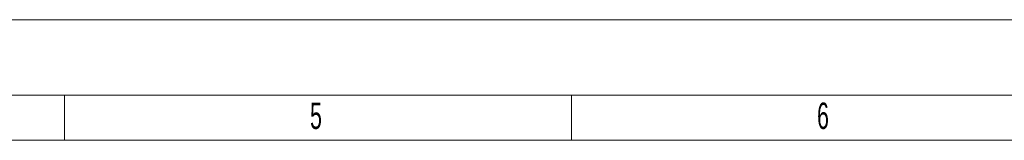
# Model space of a CAD drawing. Header units: millimetres. Extents: x 0 to 841, y 0 to 594.
# Tile 90 of 102: x 280 to 411, y 578 to 594. Entities that reach past the tile are written whole.
import ezdxf

# ---------------------------------------------------------------- set-up
doc = ezdxf.new("R2010")
doc.units = ezdxf.units.MM
doc.layers.add('NOTES', color=6, linetype='Continuous')
doc.styles.add('SLDTEXTSTYLE3', font='TXT', dxfattribs={"width": 0.605})

msp = doc.modelspace()

# ---------------------------------------------------------------- linework, layer by layer
at = {"color": 7, "linetype": 'Continuous', "lineweight": 18}
for p, q in [((841.00104, 593.94307), (0.00104, 593.94307)), ((831.00104, 583.94307), (10.00104, 583.94307)), ((285.66784, 577.94307), (285.66784, 583.94307)), ((353.08454, 577.94307), (353.08454, 583.94307)), ((16.00104, 577.94307), (825.00104, 577.94307))]:
    msp.add_line(p, q, dxfattribs=at)

# ---------------------------------------------------------------- texts
at = {"layer": 'NOTES', "color": 211, "char_height": 3.5, "attachment_point": 1, "style": 'SLDTEXTSTYLE3'}
for s, insert in [('5', (318.30952, 582.9437)), ('6', (385.72622, 582.9437))]:
    msp.add_mtext(s, dxfattribs=dict(at, insert=insert))

doc.saveas('drawing.dxf')
